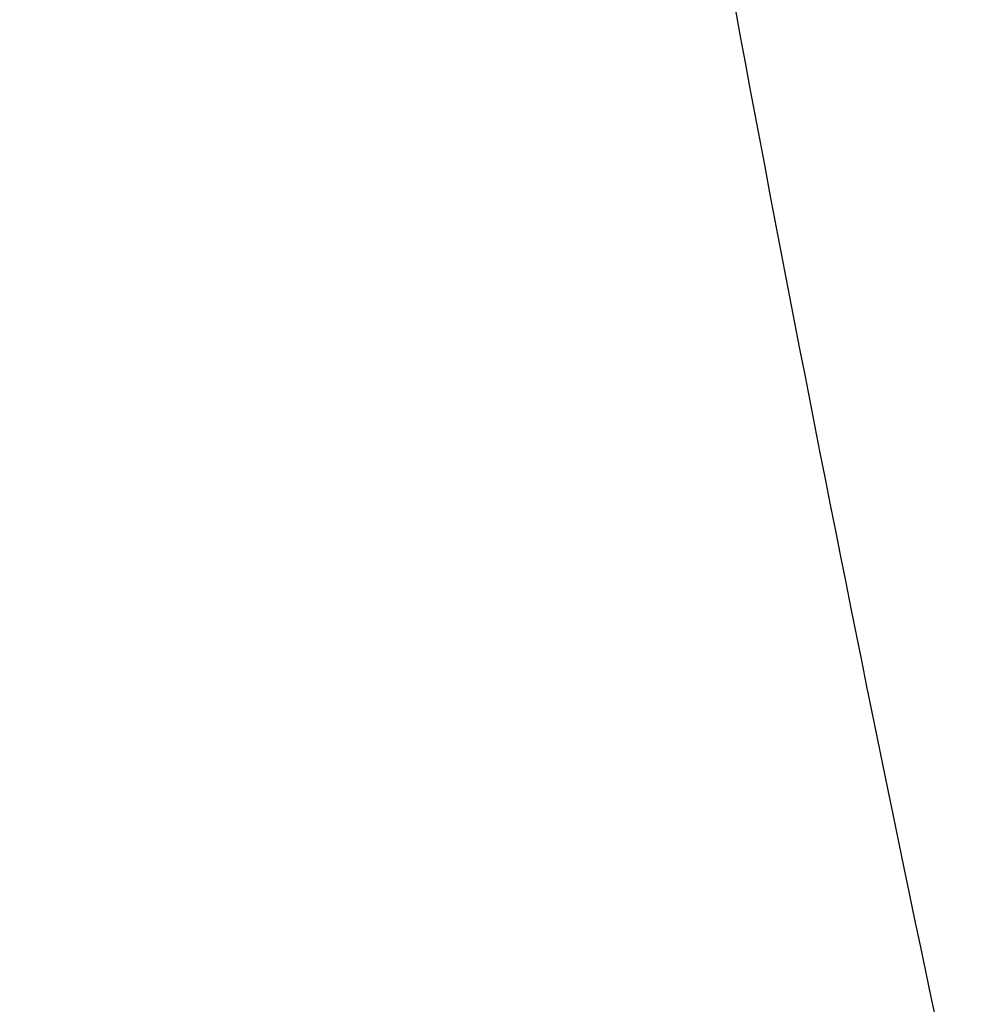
# Model space of a CAD drawing. Header units: millimetres. Extents: x -243.9 to -229.5, y -3.7 to 10.8.
# Tile 208 of 256: x -239.6126 to -239.5434, y 3.1359 to 3.2066. Entities that reach past the tile are written whole.
import ezdxf

# ---------------------------------------------------------------- set-up
doc = ezdxf.new("R2010")
doc.units = ezdxf.units.MM
doc.header["$MEASUREMENT"] = 0
doc.layers.add('Default', color=7, linetype='Continuous', true_color=0x000000)

msp = doc.modelspace()

# ---------------------------------------------------------------- linework, layer by layer
at = {"layer": 'Default'}
msp.add_rational_spline([(-233.669821, 3.75, 127.833877), (-233.6696, 4.138819, 127.833877), (-233.82447, 4.916512, 127.833877), (-234.493949, 5.918591, 127.833877), (-235.330241, 6.468002, 127.833877), (-236.080668, 6.685166, 127.833877), (-236.842743, 6.757931, 127.833877), (-237.807025, 6.566138, 127.833877), (-238.637634, 6.011062, 127.833877), (-239.140695, 5.392198, 127.833877), (-239.414799, 4.865102, 127.833877), (-239.575804, 4.309902, 127.833877), (-239.648397, 3.547765, 127.833877), (-239.456717, 2.583525, 127.833877), (-238.901569, 1.752889, 127.833877), (-238.282743, 1.249842, 127.833877), (-237.755627, 0.97573, 127.833877), (-237.200437, 0.814729, 127.833877), (-236.438295, 0.742134, 127.833877), (-235.474058, 0.933815, 127.833877), (-234.64342, 1.488963, 127.833877), (-234.140374, 2.107788, 127.833877), (-233.866268, 2.634895, 127.833877), (-233.705167, 3.190139, 127.833877), (-233.669777, 3.563335, 127.833877), (-233.669821, 3.75, 127.833877)], [0.853553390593, 0.853553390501, 0.853553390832, 0.853553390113, 0.853553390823, 0.853553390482, 0.853553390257, 0.853553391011, 0.853553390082, 0.853553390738, 0.853553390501, 0.853553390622, 0.853553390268, 0.853553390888, 0.853553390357, 0.853553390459, 0.853553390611, 0.853553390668, 0.853553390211, 0.853553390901, 0.853553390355, 0.85355339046, 0.8535533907, 0.853553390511, 0.853553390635, 0.853553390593], degree=3, knots=[0, 0, 0, 0, 1.138799, 2.277597, 3.462038, 4.008616, 4.555194, 5.693993, 6.832791, 7.425012, 8.017233, 8.563811, 9.110389, 10.249187, 11.387986, 11.980206, 12.572427, 13.119005, 13.665583, 14.804381, 15.94318, 16.535401, 17.127621, 17.674199, 18.220777, 18.220777, 18.220777, 18.220777], dxfattribs=at)
msp.add_open_spline([(-233.690532, 3.75, 128.804588), (-233.690313, 4.136108, 128.804588), (-233.844103, 4.90838, 128.804588), (-234.508915, 5.903472, 128.804588), (-235.339376, 6.449053, 128.804588), (-236.084572, 6.664703, 128.804588), (-236.841333, 6.736961, 128.804588), (-237.798893, 6.546505, 128.804588), (-238.623711, 5.995299, 128.804588), (-239.123265, 5.380749, 128.804588), (-239.395458, 4.857328, 128.804588), (-239.555341, 4.305999, 128.804588), (-239.627427, 3.549175, 128.804588), (-239.437084, 2.591657, 128.804588), (-238.885806, 1.766812, 128.804588), (-238.271295, 1.267272, 128.804588), (-237.747853, 0.995071, 128.804588), (-237.196534, 0.835193, 128.804588), (-236.439705, 0.763104, 128.804588), (-235.48219, 0.953449, 128.804588), (-234.657343, 1.504726, 128.804588), (-234.157804, 2.119237, 128.804588), (-233.885609, 2.642669, 128.804588), (-233.725632, 3.194043, 128.804588), (-233.690488, 3.564637, 128.804588), (-233.690532, 3.75, 128.804588)], degree=3, knots=[0, 0, 0, 0, 1.158433, 2.316866, 3.521729, 4.07773, 4.633732, 5.792165, 6.950598, 7.55303, 8.155461, 8.711463, 9.267464, 10.425897, 11.58433, 12.186762, 12.789193, 13.345195, 13.901196, 15.059629, 16.218062, 16.820494, 17.422925, 17.978927, 18.534928, 18.534928, 18.534928, 18.534928], dxfattribs=at)
for points, degree in [([(-239.568018, 3.2896, 127.848938), (-240.840392, 3.197194, 123.515604), (-242.112765, 3.104787, 119.182271), (-243.385138, 3.01238, 114.848938)], 3), ([(-239.683452, 3.137113, 127.848938), (-239.625735, 3.213357, 127.848938), (-239.568018, 3.2896, 127.848938)], 2)]:
    msp.add_open_spline(points, degree=degree, dxfattribs=at)

doc.saveas('drawing.dxf')
